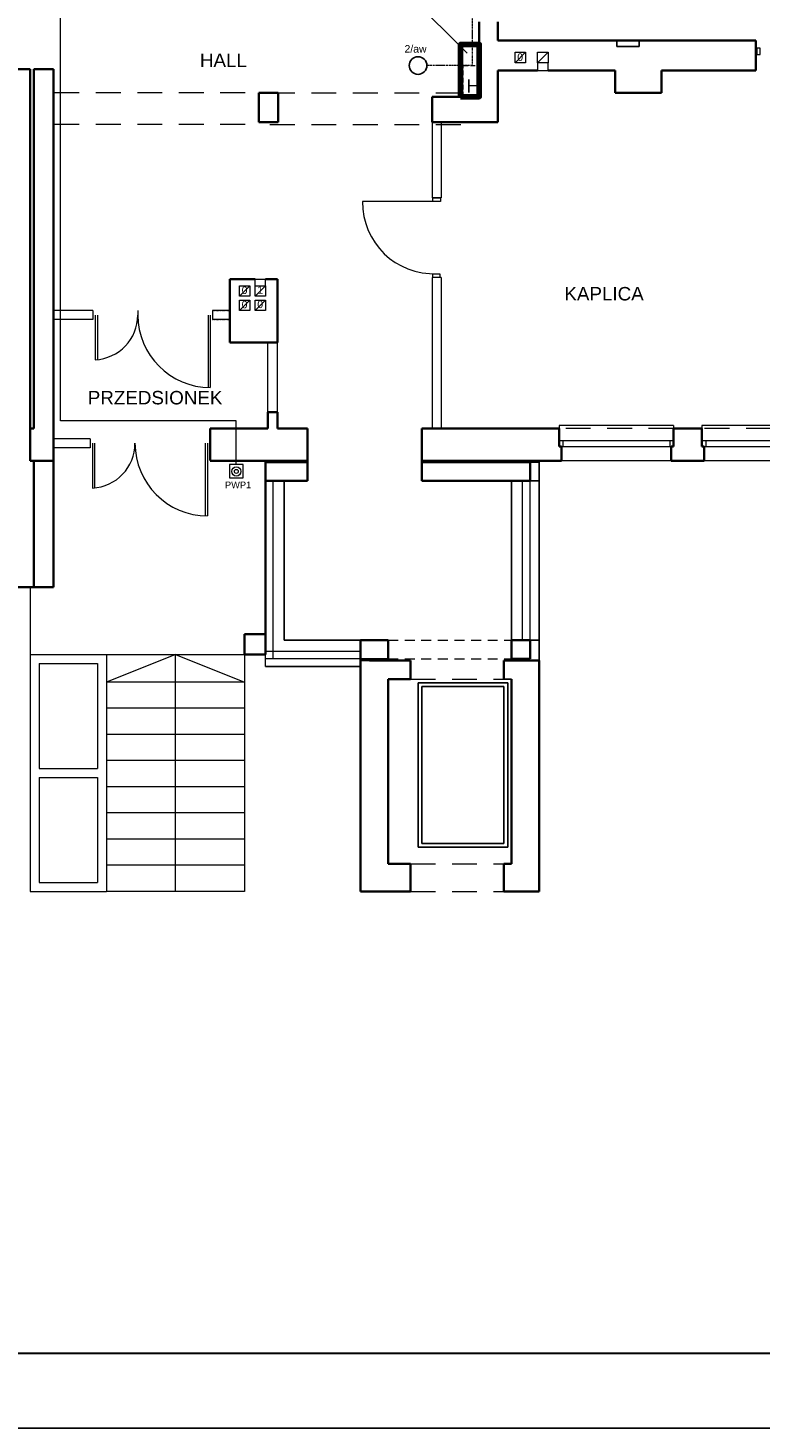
# Model space of a CAD drawing. Header units: millimetres. Extents: x -1249 to 11358, y -460 to 20182.
# Tile 18 of 37: x 4757 to 5736, y 11155 to 13028. Entities that reach past the tile are written whole.
import ezdxf
from ezdxf.enums import TextEntityAlignment as Align

# ---------------------------------------------------------------- set-up
doc = ezdxf.new("R2010")
doc.units = ezdxf.units.MM
for name, pattern in [('BORDERX2', [3.5, 1, -0.5, 1, -0.5, 0, -0.5]), ('DASHED2', [9.525, 6.35, -3.175]), ('DGN Style 2', [55.531736, 33.319042, -22.212694]), ('DOT', [0.25, 0, -0.25])]:
    doc.linetypes.add(name, pattern=pattern)
for name, color, linetype, lineweight in [('1 cienka', 7, 'Continuous', 9), ('dzrwi', 6, 'Continuous', 0), ('inwentaryzacja', 7, 'Continuous', 35), ('KONTURY', 92, 'Continuous', 30), ('OKNA', 3, 'Continuous', 20), ('przerywane', 7, 'DGN Style 2', 0), ('ściana do wyburzenia', 40, 'DOT', 25), ('ściana proj. - dział', 255, 'Continuous', 35)]:
    doc.layers.add(name, color=color, linetype=linetype, lineweight=lineweight)
for name, color, linetype in [('elektryka', 7, 'Continuous'), ('i_eE', 5, 'Continuous'), ('opisy', 7, 'Continuous'), ('OPRAWA02', 4, 'Continuous'), ('OPRAWAEX', 2, 'Continuous')]:
    doc.layers.add(name, color=color, linetype=linetype)
doc.styles.add('jagoda-100', font='arial.ttf', dxfattribs={"height": 18})
doc.styles.get("Standard").update_dxf_attribs({"font": 'ARIAL.TTF'})
doc.styles.add('Style-SWISSLT_1250', font='SWISSLT_1250.shx')

# ---------------------------------------------------------------- blocks, each defined once
blk = doc.blocks.new('2aw')
blk.add_circle((67864, -24691), 118)
at = {"layer": 'OPRAWAEX', "color": 7}
blk.add_text('2/aw', height=100, dxfattribs=at).set_placement((67683, -24518))
blk = doc.blocks.new('*U152')
at = {"layer": 'OKNA', "linetype": 'Continuous'}
for p, q in [((-72.5, 20), (69.5, 20)), ((72.5, 1), (-75.5, 1)), ((-70.5, -7), (-70.5, 1)), ((67.5, -7), (67.5, 1)), ((72.5, -7), (-75.5, -7)), ((-75.5, -27), (-75.5, -23)), ((-75.5, -27), (72.5, -27)), ((72.5, -27), (72.5, -23))]:
    blk.add_line(p, q, dxfattribs=at)
at = {"layer": 'OKNA', "linetype": 'DGN Style 2'}
blk.add_line((-75.5, -23), (72.5, -23), dxfattribs=at)
blk = doc.blocks.new('*U153')
at = {"layer": 'OKNA', "linetype": 'Continuous'}
for p, q in [((-72.5, 20), (74.5, 20)), ((77.5, 1), (-75.5, 1)), ((-70.5, -7), (-70.5, 1)), ((72.5, -7), (72.5, 1)), ((77.5, -7), (-75.5, -7)), ((-75.5, -27), (-75.5, -23)), ((-75.5, -27), (77.5, -27)), ((77.5, -27), (77.5, -23))]:
    blk.add_line(p, q, dxfattribs=at)
at = {"layer": 'OKNA', "linetype": 'DGN Style 2'}
blk.add_line((-75.5, -23), (77.5, -23), dxfattribs=at)

msp = doc.modelspace()

# ---------------------------------------------------------------- linework, layer by layer
for p, q in [((5428.735, 12446.788), (5440.735, 12446.788)), ((5440.735, 12181.788), (5440.735, 12448.788)), ((5099.735, 12208.788), (5099.735, 12421.788)), ((5403.735, 12208.788), (5403.735, 12421.788)), ((5428.735, 12421.788), (5440.735, 12421.788)), ((5201.735, 12208.788), (5099.735, 12208.788)), ((5428.735, 12208.788), (5440.735, 12208.788)), ((5201.735, 12173.788), (5074.735, 12173.788)), ((5238.735, 12183.788), (5201.735, 12183.788)), ((5213.735, 12181.788), (5201.735, 12181.788)), ((5403.735, 12156.788), (5393.735, 12156.788)), ((5278.735, 11931.788), (5278.735, 12151.788)), ((5398.735, 12151.788), (5278.735, 12151.788)), ((5393.735, 12146.788), (5283.735, 12146.788)), ((5283.735, 11936.788), (5283.735, 12146.788)), ((5393.735, 11936.788), (5393.735, 12146.788)), ((5398.735, 11931.788), (5398.735, 12151.788)), ((5398.735, 11931.788), (5278.735, 11931.788)), ((5393.735, 11936.788), (5283.735, 11936.788))]:
    msp.add_line(p, q)
at = {"layer": '1 cienka', "color": 1, "linetype": 'Continuous'}
msp.add_line((5254.357, 13083.702), (5344.726, 12994.149), dxfattribs=at)
at = {"layer": '1 cienka', "linetype": 'DASHED2', "lineweight": 20}
msp.add_lwpolyline([(5339.324, 12977.685), (5360.735, 12977.685), (5360.735, 12935.788), (5339.324, 12935.788)], close=True, dxfattribs=at)
at = {"layer": 'dzrwi'}
for p, q in [((5408.735, 12981.288), (5422.735, 12995.288)), ((5408.735, 12981.288), (5422.735, 12995.288)), ((5438.735, 12981.288), (5452.735, 12995.288)), ((5438.735, 12981.288), (5452.735, 12995.288)), ((5297.735, 12901.788), (5297.735, 12800.657)), ((5309.735, 12901.788), (5309.735, 12800.657)), ((5298.554, 12795.432), (5204.504, 12795.432)), ((5309.792, 12800.657), (5297.792, 12800.657)), ((5298.554, 12795.432), (5298.554, 12800.657)), ((5298.554, 12800.657), (5309.004, 12800.657)), ((5309.004, 12795.432), (5298.554, 12795.432)), ((5309.004, 12800.657), (5309.004, 12795.432)), ((5298.554, 12694.169), (5298.554, 12698.919)), ((5298.554, 12698.919), (5308.054, 12698.919)), ((5308.054, 12698.919), (5308.054, 12694.169)), ((5039.735, 12668.974), (5053.735, 12682.974)), ((5060.735, 12682.974), (5060.735, 12691.788)), ((5060.735, 12691.788), (5074.735, 12691.788)), ((5060.735, 12668.974), (5074.735, 12682.974)), ((5060.735, 12668.974), (5074.735, 12682.974)), ((5074.735, 12682.974), (5074.735, 12691.788)), ((5297.735, 12694.1), (5297.735, 12491.788)), ((5309.735, 12694.1), (5297.735, 12694.1)), ((5308.054, 12694.169), (5298.554, 12694.169)), ((5309.735, 12694.1), (5309.735, 12491.788)), ((5039.735, 12649.788), (5053.735, 12663.788)), ((5060.735, 12649.788), (5074.735, 12663.788)), ((4759.735, 12279.788), (4759.735, 11872.788)), ((4759.735, 12189.788), (5046.735, 12189.788)), ((4771.735, 12177.788), (4771.735, 12037.288)), ((4771.735, 12177.788), (4849.735, 12177.788)), ((4849.735, 12177.788), (4849.735, 12037.288)), ((4861.735, 12189.788), (4861.735, 11872.788)), ((4954.235, 12189.788), (4861.735, 12152.788)), ((5046.735, 12189.788), (5046.735, 11872.788)), ((5046.735, 12152.788), (4861.735, 12152.788)), ((5046.735, 12117.788), (4861.735, 12117.788)), ((5046.735, 12082.788), (4861.735, 12082.788)), ((5046.735, 12047.788), (4861.735, 12047.788)), ((4771.735, 12037.288), (4849.735, 12037.288)), ((4771.735, 12025.288), (4849.735, 12025.288)), ((4771.735, 12025.288), (4771.735, 11884.788)), ((4849.735, 12025.288), (4849.735, 11884.788)), ((5046.735, 12012.788), (4861.735, 12012.788)), ((5046.735, 11977.788), (4861.735, 11977.788)), ((5046.735, 11942.788), (4861.735, 11942.788)), ((5046.735, 11907.788), (4861.735, 11907.788)), ((4759.735, 11872.788), (4861.735, 11872.788)), ((4771.735, 11884.788), (4849.735, 11884.788)), ((5046.735, 11872.788), (4861.735, 11872.788))]:
    msp.add_line(p, q, dxfattribs=at)
at = {"layer": 'dzrwi', "linetype": 'DGN Style 2'}
for p, q in [((5047.517, 12940.788), (4790.735, 12940.788)), ((5080.517, 12940.788), (5360.735, 12940.788)), ((5047.517, 12898.788), (4788.567, 12898.788)), ((5080.517, 12898.788), (5348.517, 12898.788))]:
    msp.add_line(p, q, dxfattribs=at)
at = {"layer": 'dzrwi', "flags": 128}
for points in [[(5736.433, 13000.758), (5732.158, 13000.758), (5732.158, 12992.208), (5736.433, 12992.208)], [(5408.735, 12995.288), (5422.735, 12995.288), (5422.735, 12981.288), (5408.735, 12981.288)], [(5408.735, 12995.288), (5422.735, 12995.288), (5422.735, 12981.288), (5408.735, 12981.288)], [(5438.735, 12995.288), (5452.735, 12995.288), (5452.735, 12981.288), (5438.735, 12981.288)], [(5438.735, 12995.288), (5452.735, 12995.288), (5452.735, 12981.288), (5438.735, 12981.288)], [(5039.735, 12682.974), (5053.735, 12682.974), (5053.735, 12668.974), (5039.735, 12668.974)], [(5060.735, 12682.974), (5074.735, 12682.974), (5074.735, 12668.974), (5060.735, 12668.974)], [(5060.735, 12682.974), (5074.735, 12682.974), (5074.735, 12668.974), (5060.735, 12668.974)], [(5039.735, 12663.788), (5053.735, 12663.788), (5053.735, 12649.788), (5039.735, 12649.788)], [(5060.735, 12663.788), (5074.735, 12663.788), (5074.735, 12649.788), (5060.735, 12649.788)]]:
    msp.add_lwpolyline(points, close=True, dxfattribs=at)
for points in [[(5438.735, 12981.288), (5438.735, 12970.788), (5452.735, 12970.788), (5452.735, 12981.288)], [(4954.235, 11872.788), (4954.235, 12189.788), (5046.735, 12152.788)]]:
    msp.add_lwpolyline(points, dxfattribs=at)
at = {"layer": 'dzrwi'}
msp.add_ellipse((5308.139, 12802.579), major_axis=(-75.802, -75.802), ratio=0.93196723, start_param=-0.75520967, end_param=0.78539816, dxfattribs=at)
at = {"layer": 'elektryka', "color": 1, "linetype": 'ByBlock', "lineweight": 80}
msp.add_lwpolyline([(5335.747, 12935.788), (5335.747, 13005.788), (5360.735, 13005.788), (5360.735, 12935.788)], close=True, dxfattribs=at)
at = {"layer": 'i_eE', "lineweight": 18}
msp.add_lwpolyline([(5035.552, 12443.608), (5035.552, 12502.312), (4800.442, 12502.312), (4800.442, 13057.927), (4813.714, 13057.927), (4813.714, 13123.658), (5121.139, 13123.658), (5121.139, 13743.499), (5102.331, 13752.814)], dxfattribs=at)
at = {"layer": 'i_eE', "linetype": 'BORDERX2', "lineweight": 18}
msp.add_lwpolyline([(5431.43, 13149.788), (5431.43, 13043.855), (5351.277, 13043.855), (5351.277, 12977.685), (5290.576, 12977.542)], dxfattribs=at)
at = {"layer": 'i_eE', "lineweight": 18}
msp.add_lwpolyline([(5026.403, 12425.786), (5044.7, 12425.786), (5044.7, 12443.608), (5026.403, 12443.608)], close=True, dxfattribs=at)
for radius in [6.179, 2.615]:
    msp.add_circle((5035.671, 12434.577), radius, dxfattribs=at)
at = {"layer": 'inwentaryzacja'}
for p, q in [((5360.735, 12940.642), (5360.735, 13035.788)), ((5385.735, 13035.788), (5385.735, 13010.788)), ((5360.735, 13010.788), (5360.735, 12935.788)), ((5574.735, 13010.788), (5385.735, 13010.788)), ((5730.735, 13010.788), (5574.735, 13010.788)), ((5730.735, 12970.788), (5730.735, 13010.788)), ((4690.735, 12972.788), (4759.735, 12972.788)), ((4759.735, 12448.788), (4759.735, 12972.788)), ((4764.735, 12972.788), (4764.735, 12491.788)), ((4764.735, 12972.788), (4790.735, 12972.788)), ((4790.735, 12972.788), (4790.735, 12279.788)), ((5385.735, 12901.788), (5385.735, 12970.788)), ((5438.735, 12970.788), (5385.735, 12970.788)), ((5542.735, 12970.788), (5452.735, 12970.788)), ((5542.735, 12940.788), (5542.735, 12970.788)), ((5604.735, 12970.788), (5730.735, 12970.788)), ((5604.735, 12940.788), (5604.735, 12970.788)), ((5065.735, 12940.788), (5091.735, 12940.788)), ((5065.735, 12940.788), (5065.735, 12901.788)), ((5091.735, 12940.788), (5091.735, 12901.788)), ((5542.735, 12940.788), (5604.735, 12940.788)), ((5297.735, 12901.788), (5297.735, 12935.788)), ((5360.735, 12935.788), (5297.735, 12935.788)), ((5065.735, 12901.788), (5091.735, 12901.788)), ((5297.735, 12901.788), (5385.735, 12901.788)), ((5026.735, 12606.788), (5026.735, 12691.788)), ((5060.735, 12691.788), (5026.735, 12691.788)), ((5090.735, 12691.788), (5074.735, 12691.788)), ((5090.735, 12606.788), (5090.735, 12691.788)), ((5026.735, 12637.788), (5026.735, 12606.788)), ((5090.735, 12638.788), (5090.735, 12606.788)), ((5090.735, 12606.788), (5026.735, 12606.788)), ((5090.735, 12513.788), (5077.735, 12513.788)), ((5077.735, 12513.788), (5077.735, 12491.788)), ((5090.735, 12513.788), (5090.735, 12491.788)), ((4759.735, 12491.788), (4764.735, 12491.788)), ((5000.735, 12491.788), (5000.735, 12449.078)), ((5000.735, 12491.788), (5077.735, 12491.788)), ((5090.735, 12491.788), (5130.735, 12491.788)), ((5130.735, 12491.788), (5130.735, 12448.788)), ((5283.735, 12491.788), (5283.735, 12448.788)), ((5467.735, 12491.788), (5467.735, 12467.788)), ((5620.735, 12491.788), (5658.735, 12491.788)), ((5620.735, 12491.788), (5620.735, 12467.788)), ((5658.735, 12491.788), (5658.735, 12467.788)), ((5283.735, 12475.788), (5283.735, 12467.788)), ((5467.735, 12475.788), (5467.735, 12467.788)), ((5620.735, 12475.788), (5620.735, 12467.788)), ((5658.735, 12475.788), (5658.735, 12467.788)), ((5467.735, 12467.788), (5470.735, 12467.788)), ((5470.735, 12467.788), (5470.735, 12448.788)), ((5617.735, 12467.788), (5617.735, 12448.788)), ((5620.735, 12467.788), (5617.735, 12467.788)), ((5658.735, 12467.788), (5661.735, 12467.788)), ((5661.735, 12467.788), (5661.735, 12448.788)), ((4790.735, 12448.788), (4759.735, 12448.788)), ((4764.735, 12448.788), (4764.735, 12279.788)), ((5000.735, 12448.788), (5130.735, 12448.788)), ((5074.735, 12216.788), (5074.735, 12448.788)), ((5283.735, 12448.788), (5470.735, 12448.788)), ((5617.735, 12448.788), (5661.735, 12448.788)), ((4598.735, 12279.788), (4764.735, 12279.788)), ((4764.735, 12279.788), (4790.735, 12279.788)), ((5046.735, 12216.788), (5074.735, 12216.788)), ((5046.735, 12216.788), (5046.735, 12189.788)), ((5046.735, 12216.788), (5074.735, 12216.788)), ((5046.735, 12216.788), (5046.735, 12189.788)), ((5074.735, 12216.788), (5074.735, 12189.788)), ((5074.735, 12216.788), (5074.735, 12189.788)), ((5046.735, 12189.788), (5074.735, 12189.788)), ((5046.735, 12189.788), (5074.735, 12189.788))]:
    msp.add_line(p, q, dxfattribs=at)
at = {"layer": 'inwentaryzacja', "lineweight": 25}
for p, q in [((5544.735, 13002.788), (5544.735, 13010.788)), ((5544.735, 13010.788), (5574.735, 13010.788)), ((5574.735, 13002.788), (5544.735, 13002.788)), ((5574.735, 13002.788), (5574.735, 13010.788))]:
    msp.add_line(p, q, dxfattribs=at)
at = {"layer": 'KONTURY', "color": 0}
msp.add_lwpolyline([(8148.987, 11255.098), (8148.987, 14025.098), (1553.44, 14025.098), (1553.44, 11255.098)], close=True, dxfattribs=at)
at = {"layer": 'OKNA'}
for p, q in [((4843.735, 12649.788), (4790.735, 12649.788)), ((4843.735, 12649.788), (4843.735, 12637.788)), ((4846.735, 12643.788), (4846.735, 12583.864)), ((4849.735, 12643.788), (4849.735, 12584.089)), ((4903.735, 12649.788), (4903.735, 12637.788)), ((4997.735, 12643.788), (4997.735, 12546.835)), ((5000.735, 12643.788), (5000.735, 12546.788)), ((5003.735, 12649.788), (5003.735, 12637.788)), ((5026.735, 12649.788), (5003.735, 12649.788)), ((4843.735, 12637.788), (4790.735, 12637.788)), ((5026.735, 12637.788), (5003.735, 12637.788)), ((5077.735, 12513.788), (5077.735, 12606.788)), ((5090.735, 12513.788), (5090.735, 12606.788)), ((4839.976, 12478.198), (4790.735, 12478.198)), ((4839.976, 12478.198), (4839.976, 12466.198)), ((4842.976, 12472.198), (4842.976, 12412.273)), ((4845.976, 12472.198), (4845.976, 12412.499)), ((4993.976, 12472.198), (4993.976, 12375.245)), ((4996.976, 12472.198), (4996.976, 12375.198)), ((4999.976, 12478.198), (4999.976, 12466.198)), ((4839.976, 12466.198), (4790.735, 12466.198)), ((5074.735, 12173.788), (5074.735, 12421.788))]:
    msp.add_line(p, q, dxfattribs=at)
at = {"layer": 'OKNA', "linetype": 'Continuous'}
for p, q in [((5074.735, 12216.788), (5074.735, 12421.788)), ((5084.735, 12183.788), (5084.735, 12421.788)), ((5418.735, 12208.788), (5418.735, 12421.788)), ((5428.735, 12208.788), (5428.735, 12421.788)), ((5201.735, 12193.788), (5074.735, 12193.788)), ((5201.735, 12183.788), (5074.735, 12183.788))]:
    msp.add_line(p, q, dxfattribs=at)
at = {"layer": 'OKNA'}
for centre, radius, start, end in [((4843.735, 12643.788), 60, 272.865984, 0), ((5000.735, 12643.788), 97, 180, 270), ((4839.976, 12472.198), 60, 272.865984, 0), ((4996.976, 12472.198), 97, 180, 270)]:
    msp.add_arc(centre, radius, start, end, dxfattribs=at)
at = {"layer": 'opisy'}
msp.add_lwpolyline([(8257.978, 11155.098), (8257.978, 14125.098), (1418.463, 14125.098), (1418.463, 11155.098)], close=True, dxfattribs=at)
at = {"layer": 'przerywane', "ltscale": 0.4}
for p, q in [((5238.735, 12208.788), (5403.735, 12208.788)), ((5238.735, 12183.788), (5403.735, 12183.788))]:
    msp.add_line(p, q, dxfattribs=at)
at = {"layer": 'przerywane'}
for p, q in [((5268.735, 12156.788), (5393.735, 12156.788)), ((5268.735, 11909.788), (5393.735, 11909.788)), ((5268.735, 11872.788), (5393.735, 11872.788))]:
    msp.add_line(p, q, dxfattribs=at)
at = {"layer": 'ściana do wyburzenia'}
for p, q in [((5026.735, 12649.788), (5003.735, 12649.788)), ((5026.735, 12637.788), (5003.735, 12637.788))]:
    msp.add_line(p, q, dxfattribs=at)
at = {"layer": 'ściana proj. - dział'}
for p, q in [((5283.735, 12491.788), (5467.735, 12491.788)), ((5074.735, 12446.788), (5130.735, 12446.788)), ((5130.735, 12448.788), (5130.735, 12421.788)), ((5283.735, 12448.788), (5283.735, 12421.788)), ((5283.735, 12446.788), (5428.735, 12446.788)), ((5428.735, 12421.788), (5428.735, 12446.788)), ((5074.735, 12421.788), (5130.735, 12421.788)), ((5283.735, 12421.788), (5428.735, 12421.788)), ((5238.735, 12208.788), (5201.735, 12208.788)), ((5201.735, 12183.788), (5201.735, 12208.788)), ((5238.735, 12181.788), (5238.735, 12208.788)), ((5428.735, 12208.788), (5403.735, 12208.788)), ((5403.735, 12183.788), (5403.735, 12208.788)), ((5428.735, 12183.788), (5428.735, 12208.788)), ((5201.735, 12183.788), (5201.735, 11872.788)), ((5268.735, 12181.788), (5213.735, 12181.788)), ((5268.735, 12156.788), (5268.735, 12181.788)), ((5440.735, 12181.788), (5393.735, 12181.788)), ((5393.735, 12156.788), (5393.735, 12181.788)), ((5428.735, 12183.788), (5403.735, 12183.788)), ((5440.735, 11872.788), (5440.735, 12181.788)), ((5440.735, 11872.788), (5440.735, 12181.788)), ((5238.735, 12156.788), (5238.735, 11909.788)), ((5268.735, 12156.788), (5238.735, 12156.788)), ((5403.735, 11909.788), (5403.735, 12156.788)), ((5238.735, 11909.788), (5268.735, 11909.788)), ((5268.735, 11909.788), (5268.735, 11872.788)), ((5393.735, 11909.788), (5393.735, 11872.788)), ((5393.735, 11909.788), (5403.735, 11909.788)), ((5201.735, 11872.788), (5268.735, 11872.788)), ((5393.735, 11872.788), (5440.735, 11872.788)), ((5393.735, 11872.788), (5440.735, 11872.788))]:
    msp.add_line(p, q, dxfattribs=at)

# ---------------------------------------------------------------- block references
at = {"layer": 'dzrwi', "rotation": 180}
for name, p in [('*U153', (5545.231, 12468.79)), ('*U152', (5731.231, 12468.79))]:
    msp.add_blockref(name, p, dxfattribs=at)
at = {"layer": 'OPRAWA02', "xscale": 0.1, "yscale": 0.1, "zscale": 0.1}
msp.add_blockref('2aw', (-1507.625, 15446.57), dxfattribs=at)

# ---------------------------------------------------------------- texts
at = {"layer": 'dzrwi', "style": 'Style-SWISSLT_1250'}
for s, p in [('0', (5415.469, 12988.692)), ('0', (5415.469, 12988.692)), ('0', (5046.65, 12676.956)), ('1', (5067.537, 12677.244)), ('0', (5046.65, 12657.771)), ('0', (5067.537, 12658.058))]:
    msp.add_text(s, height=10, dxfattribs=at).set_placement(p, align=Align.MIDDLE_CENTER)
at = {"layer": 'i_eE', "lineweight": 5}
msp.add_text('PWP1', height=8.8735, dxfattribs=at).set_placement((5020.431, 12412.108))
at = {"layer": 'inwentaryzacja', "style": 'jagoda-100'}
for s, p in [('HALL', (4986.847, 12984.491)), ('KAPLICA', (5474.614, 12672.252)), ('PRZEDSIONEK', (4836.791, 12533.224))]:
    msp.add_text(s, height=18, rotation=359.999694, dxfattribs=at).set_placement(p, align=Align.MIDDLE_LEFT)
at = {"layer": 'inwentaryzacja', "color": 1, "linetype": 'Continuous', "lineweight": 0, "insert": (5343.463, 12950.083), "char_height": 18, "attachment_point": 4, "rotation": 359.999694, "line_spacing_factor": 0.85, "style": 'jagoda-100'}
msp.add_mtext('H', dxfattribs=at)

doc.saveas('drawing.dxf')
